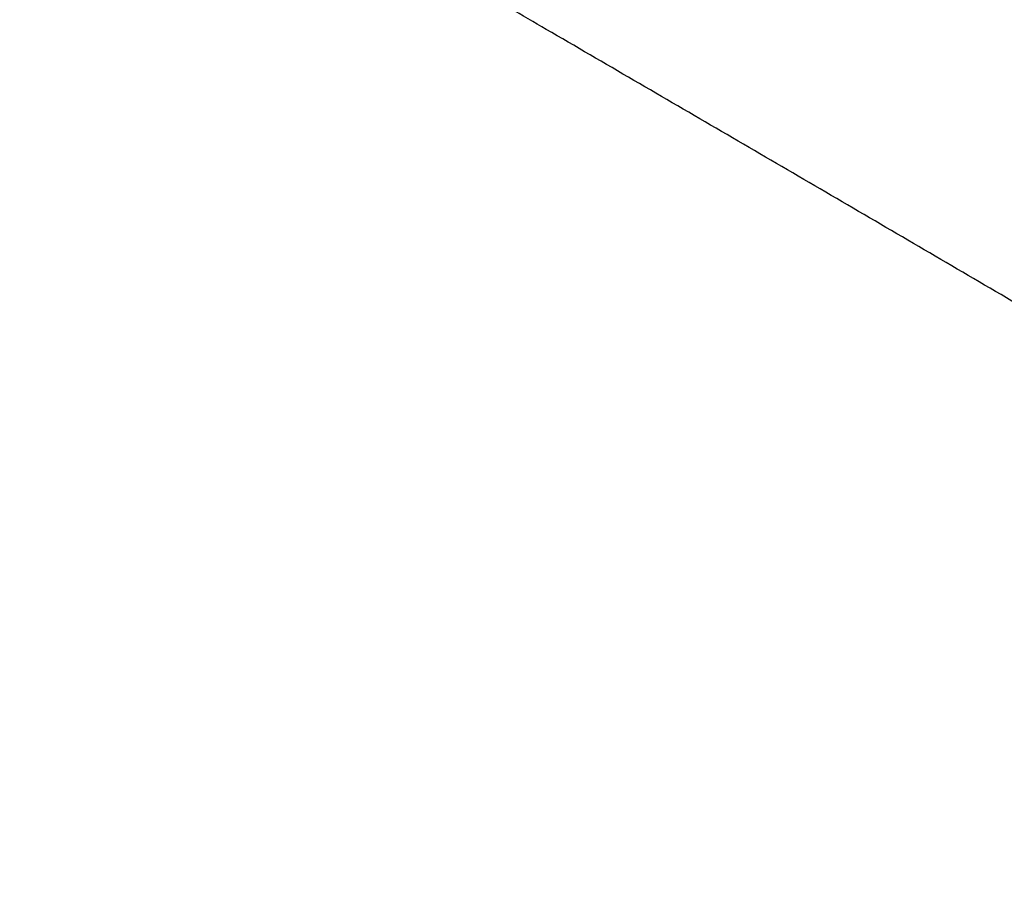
# Model space of a CAD drawing. Header units: millimetres. Extents: x 8 to 914, y 12 to 444.
# Tile 30 of 48: x 792 to 835, y 155 to 193. Entities that reach past the tile are written whole.
import ezdxf

# ---------------------------------------------------------------- set-up
doc = ezdxf.new("R2010")
doc.units = ezdxf.units.MM

msp = doc.modelspace()

# ---------------------------------------------------------------- linework, layer by layer
at = {"color": 7, "linetype": 'Continuous', "lineweight": 30}
msp.add_open_spline([(882.814, 152.431), (882.627, 152.542), (882.259, 152.761), (881.712, 153.087), (881.178, 153.404), (880.657, 153.714), (880.152, 154.014), (879.663, 154.304), (879.189, 154.586), (878.728, 154.86), (878.276, 155.128), (877.835, 155.39), (877.403, 155.647), (876.984, 155.895), (876.578, 156.136), (876.185, 156.37), (875.806, 156.595), (875.439, 156.812), (875.085, 157.022), (874.745, 157.224), (874.417, 157.419), (874.103, 157.605), (873.801, 157.784), (873.512, 157.955), (873.244, 158.114), (872.995, 158.262), (872.764, 158.399), (872.54, 158.532), (872.319, 158.663), (872.098, 158.794), (871.647, 159.061), (870.965, 159.465), (870.049, 160.008), (869.123, 160.557), (868.188, 161.11), (867.245, 161.669), (864.917, 163.046), (861.207, 165.24), (854.784, 169.031), (847.027, 173.598), (838.397, 178.665), (830.226, 183.45), (822.513, 187.954), (816.307, 191.569), (812.463, 193.805), (810.981, 194.666), (810.355, 195.03), (809.733, 195.391), (809.081, 195.77), (808.403, 196.163), (807.702, 196.57), (807.016, 196.968), (806.345, 197.358), (805.69, 197.738), (805.192, 198.026), (804.844, 198.228), (804.636, 198.349), (804.417, 198.476), (804.187, 198.609), (803.944, 198.75), (803.695, 198.894), (803.44, 199.042), (803.178, 199.194), (802.906, 199.351), (802.624, 199.515), (802.319, 199.692), (801.99, 199.882), (801.637, 200.087), (801.271, 200.299), (800.892, 200.518), (800.499, 200.746), (800.094, 200.981), (799.675, 201.223), (799.243, 201.473), (798.798, 201.731), (798.339, 201.996), (797.868, 202.269), (797.383, 202.549), (796.885, 202.837), (796.374, 203.133), (795.849, 203.436), (795.303, 203.752), (794.734, 204.081), (794.142, 204.423), (793.536, 204.773), (792.915, 205.132), (792.28, 205.499), (791.851, 205.746), (791.635, 205.871)], degree=3, knots=[0, 0, 0, 0, 0.00614, 0.012137, 0.017993, 0.023706, 0.029276, 0.034609, 0.039804, 0.044862, 0.049783, 0.054662, 0.059399, 0.063993, 0.068444, 0.072751, 0.076916, 0.080938, 0.084817, 0.088553, 0.092146, 0.095596, 0.098904, 0.102068, 0.105089, 0.107733, 0.110257, 0.112684, 0.115107, 0.117537, 0.119973, 0.129923, 0.139974, 0.150128, 0.160385, 0.170743, 0.181163, 0.236988, 0.292813, 0.3925, 0.492187, 0.576771, 0.661354, 0.745937, 0.78095, 0.787828, 0.794706, 0.801555, 0.808291, 0.816154, 0.823848, 0.831373, 0.838728, 0.845914, 0.85293, 0.855103, 0.85737, 0.859768, 0.862297, 0.864956, 0.867746, 0.870496, 0.873363, 0.876345, 0.879444, 0.882659, 0.886384, 0.890254, 0.894269, 0.898428, 0.902732, 0.907181, 0.911775, 0.916513, 0.921396, 0.926423, 0.931595, 0.936912, 0.942374, 0.94798, 0.953732, 0.959627, 0.965959, 0.97245, 0.979099, 0.985907, 0.992874, 1, 1, 1, 1], dxfattribs=at)

doc.saveas('drawing.dxf')
